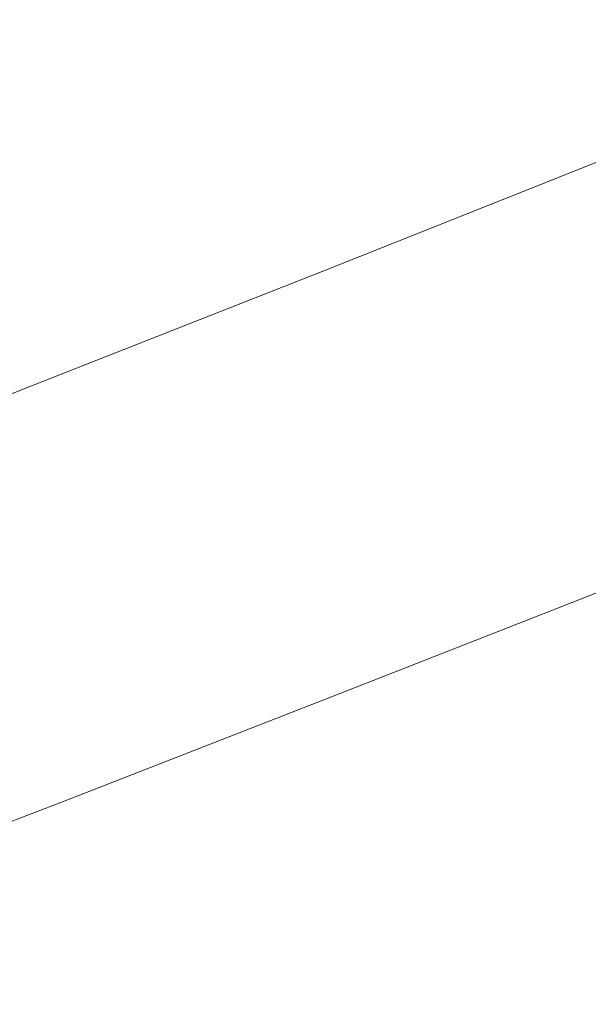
# Model space of a CAD drawing. Extents: x 1620613 to 1693141, y 557269 to 607790.
# Tile 77 of 256: x 1620783.53 to 1620784.97, y 607291.72 to 607294.2. Entities that reach past the tile are written whole.
import ezdxf

# ---------------------------------------------------------------- set-up
doc = ezdxf.new("R2010")
doc.units = 0
doc.header["$LTSCALE"] = 10
doc.header["$MEASUREMENT"] = 0
doc.linetypes.add('DGN Style 2', pattern=[7.346996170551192, 4.408197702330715, -2.938798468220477])
doc.linetypes.add('DGN Style 3', pattern=[10.28579463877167, 7.346996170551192, -2.938798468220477])
doc.layers.add('DT_X_Contour_Minor', color=136, linetype='DGN Style 3', lineweight=0)
doc.layers.add('SV_X_Top_of_Bank', color=97, linetype='DGN Style 2', lineweight=0)

# ---------------------------------------------------------------- blocks, each defined once
blk = doc.blocks.new('*U1004')
at = {"layer": 'DT_X_Contour_Minor', "transparency": 33554559, "flags": 128}
for points, elevation in [([(-12.97496903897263, 53.37573901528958), (-18.23852390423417, 49.62931276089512), (-19.27099995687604, 48.89497000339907), (-20.11261888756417, 48.29755298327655), (-20.76338069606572, 47.83706170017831), (-21.22328538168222, 47.51349615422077), (-22.19522171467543, 46.83322234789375), (-22.74166912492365, 46.39068553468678), (-23.65205910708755, 45.57328044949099), (-24.92639166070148, 44.38100709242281), (-26.56466678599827, 42.81386546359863), (-31.41865721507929, 38.13499675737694), (-33.06481164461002, 36.56212443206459), (-34.36278211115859, 35.35265898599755), (-35.31256861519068, 34.50660041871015), (-35.91417115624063, 34.02394873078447), (-37.05419931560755, 33.22142006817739), (-37.44686802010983, 32.9528959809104), (-37.76985301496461, 32.7492202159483), (-38.02315429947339, 32.6103927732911), (-38.20677187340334, 32.53641365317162), (-38.60350712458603, 32.42560042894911), (-38.78020298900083, 32.35138943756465), (-39.0127391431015, 32.21186638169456), (-39.30111558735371, 32.00703126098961), (-39.64533232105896, 31.73688407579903), (-40.63769733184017, 30.92940882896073), (-41.02660875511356, 30.65951587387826), (-41.44906926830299, 30.45544344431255), (-41.90507887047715, 30.31719153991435), (-42.39463756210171, 30.24476016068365), (-43.74485952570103, 30.13937051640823), (-44.25464801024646, 30.10434035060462), (-44.7713469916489, 30.07829208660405), (-45.2949564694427, 30.06122572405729), (-45.82547644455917, 30.05314126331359), (-48.31736081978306, 30.03637154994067), (-50.71730723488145, 29.00671070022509), (-51.34218582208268, 28.73839608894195), (-52.18827312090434, 28.37473547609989), (-53.25556913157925, 27.91572886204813), (-54.54407385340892, 27.36137624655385), (-58.27503139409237, 25.75597460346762), (-59.63144519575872, 25.16984402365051), (-60.90246844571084, 24.61550351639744), (-62.08810114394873, 24.09295308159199), (-63.18834329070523, 23.60219271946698), (-66.00846827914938, 22.33588518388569), (-67.12218662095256, 21.83661336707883), (-68.34824790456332, 21.28852856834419), (-69.68665212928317, 20.6916307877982), (-71.13739929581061, 20.04592002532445), (-75.15584899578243, 18.25894068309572), (-76.6348157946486, 17.60056028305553), (-78.05787891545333, 16.96565358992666), (-79.42503835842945, 16.35422060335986), (-80.73629412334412, 15.7662613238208), (-84.15843792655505, 14.22966818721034), (-85.416614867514, 13.66403341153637), (-86.62453783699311, 13.11957393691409), (-87.78220683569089, 12.59628976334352), (-88.88962186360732, 12.09418089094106), (-91.77572330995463, 10.78345763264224), (-92.85674899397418, 10.29300645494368), (-93.93524996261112, 9.804695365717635), (-95.01122621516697, 9.31852436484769), (-96.08467775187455, 8.83449345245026), (-98.94384889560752, 7.546597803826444), (-99.9229301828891, 7.105634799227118), (-100.7157956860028, 6.74866752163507), (-101.32244540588, 6.475695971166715), (-101.7428793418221, 6.286720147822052), (-102.6157487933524, 5.894778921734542), (-102.9645121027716, 5.736403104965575), (-103.3561499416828, 5.555231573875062), (-103.7906623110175, 5.351264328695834), (-104.2680492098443, 5.124501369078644), (-105.5982469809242, 4.489405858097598), (-106.0508482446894, 4.273533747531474), (-106.4110037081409, 4.102239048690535), (-106.6787133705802, 3.975521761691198), (-106.8539772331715, 3.893381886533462), (-107.1980864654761, 3.7337787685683), (-107.3863440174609, 3.647221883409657), (-107.6930347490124, 3.507253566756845), (-108.1181586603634, 3.313873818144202), (-108.661715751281, 3.067082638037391), (-110.7965216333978, 2.098481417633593), (-111.1732024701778, 1.927646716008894), (-111.399154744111, 1.825253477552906), (-111.4743784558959, 1.791301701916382), (-111.4740036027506, 1.792018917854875), (-111.47424429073, 1.79208132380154), (-111.4752474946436, 1.791730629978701), (-111.4770132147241, 1.790966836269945), (-111.4898997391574, 1.784883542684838), (-111.4918796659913, 1.783998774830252), (-111.4932398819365, 1.783446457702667), (-111.4939803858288, 1.783226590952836), (-111.4951287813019, 1.783083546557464), (-111.4958629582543, 1.782857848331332), (-111.4972041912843, 1.782288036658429), (-111.4991524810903, 1.781374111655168), (-111.5017078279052, 1.780116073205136), (-111.5093314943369, 1.776302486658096), (-111.5127833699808, 1.774572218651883), (-111.5174212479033, 1.772241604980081), (-111.523245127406, 1.76931064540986), (-111.5302550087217, 1.765779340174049), (-111.5657351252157, 1.747899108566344), (-111.6409026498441, 1.582705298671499), (-111.7199048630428, 1.406909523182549), (-111.9246968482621, 0.9503195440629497), (-112.2552786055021, 0.2129353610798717), (-112.7116501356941, -0.8052430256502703), (-114.0963605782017, -3.894777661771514), (-114.6758191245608, -5.047626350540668), (-115.3756619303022, -6.189021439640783), (-116.1958889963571, -7.318962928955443), (-117.13650032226, -8.43745081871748), (-119.8053095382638, -11.40481372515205), (-120.6890922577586, -12.38773940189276), (-121.3388335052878, -13.11099425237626), (-121.7545332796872, -13.57457827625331), (-121.936191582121, -13.77849147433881), (-122.1085584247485, -13.97603223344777), (-122.1659047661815, -14.04122878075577), (-122.208668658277, -14.08866285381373), (-122.2368501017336, -14.11833445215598), (-122.2504490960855, -14.13024357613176), (-122.2672698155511, -14.13831794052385), (-122.5394817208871, -14.30356690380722), (-123.3435018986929, -14.79325802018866), (-124.6793303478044, -15.60739128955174), (-126.5469670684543, -16.74596671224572), (-132.2364093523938, -20.21475737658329), (-134.105265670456, -21.35392835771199), (-135.4447529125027, -22.1698483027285), (-136.2548710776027, -22.6625172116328), (-136.535620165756, -22.83193508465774), (-136.5784589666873, -22.85271469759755), (-136.9735989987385, -23.04533367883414), (-138.1268899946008, -23.60760591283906), (-140.0383319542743, -24.53953139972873), (-142.7079248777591, -25.84111013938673), (-150.8377072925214, -29.80485778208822), (-153.553987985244, -31.12529474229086), (-155.6054932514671, -32.11379489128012), (-156.9922230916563, -32.77035822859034), (-157.7141775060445, -33.09498475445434), (-158.7530220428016, -33.51807307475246), (-159.1169006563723, -33.66791115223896), (-159.429403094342, -33.80010914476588), (-159.6905293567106, -33.914667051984), (-159.900279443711, -34.01158487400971), (-160.3911114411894, -34.24651228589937), (-160.6043641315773, -34.31711445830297), (-160.875998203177, -34.35272541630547), (-161.2060136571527, -34.35334516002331), (-161.5944104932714, -34.31897368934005), (-162.7079772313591, -34.18066148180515), (-163.2592593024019, -34.23995228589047), (-164.0779304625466, -34.5215588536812), (-165.1639907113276, -35.02548118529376), (-166.5174400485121, -35.75171928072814), (-170.4831570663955, -37.98477522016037), (-171.9733739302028, -38.79770512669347), (-173.4697367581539, -39.56170289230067), (-174.9722455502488, -40.27676851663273), (-176.4809003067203, -40.94290199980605), (-180.5121742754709, -42.65401510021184), (-181.9454305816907, -43.25916436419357), (-183.2217440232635, -43.79127733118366), (-184.3411146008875, -44.25035400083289), (-185.3035423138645, -44.63639437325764), (-187.6607590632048, -45.56845363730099), (-188.439663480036, -45.87757573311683), (-189.0084641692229, -46.10589757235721), (-189.3671611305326, -46.25341915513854), (-189.5157543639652, -46.32014048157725), (-189.6318646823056, -46.39033034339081), (-189.947246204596, -46.58210706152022), (-190.8063080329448, -47.10479481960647), (-192.2090501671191, -47.95839361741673), (-194.1554726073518, -49.14290345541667), (-200.070839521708, -52.74281107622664), (-202.0672929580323, -53.95756140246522), (-203.620128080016, -54.90188166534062), (-204.7293448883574, -55.57577186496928), (-205.3949433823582, -55.97923200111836), (-206.5783816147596, -56.69455228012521), (-207.1627002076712, -57.0351443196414), (-208.0280773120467, -57.52043022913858), (-209.1745129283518, -58.15041000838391), (-210.602007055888, -58.92508365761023), (-217.9194495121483, -62.87784638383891), (-219.0398206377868, -63.30538070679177), (-219.2505596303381, -63.38580907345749), (-219.4026175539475, -63.44386517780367), (-219.4959944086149, -63.4795490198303), (-219.5306901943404, -63.49286059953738), (-219.5449708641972, -63.49852846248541), (-219.9455073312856, -63.65250679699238), (-221.1364062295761, -64.11019090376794), (-223.1176675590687, -64.87158078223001), (-225.8892913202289, -65.93667643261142), (-234.3341045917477, -69.18187252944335), (-237.1589949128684, -70.26825595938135), (-239.3000559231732, -71.09350917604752), (-240.7572876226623, -71.65763217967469), (-241.5306900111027, -71.96062497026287), (-242.6813239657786, -72.4204321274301), (-243.1614611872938, -72.6108825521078), (-243.7388973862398, -72.8373784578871), (-244.4136325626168, -73.09991984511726), (-245.1856667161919, -73.39850671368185), (-247.3741564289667, -74.24279900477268), (-248.1301286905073, -74.5302451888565), (-248.7566781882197, -74.75936452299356), (-249.2538049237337, -74.9301570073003), (-249.621508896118, -75.04262264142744), (-250.4294891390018, -75.2647618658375), (-250.7628191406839, -75.3474297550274), (-251.1568239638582, -75.42882900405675), (-251.6115036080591, -75.50895961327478), (-252.1268580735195, -75.58782158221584), (-253.5820364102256, -75.79642864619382), (-253.8311110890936, -75.9429288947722), (-253.486951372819, -76.22597434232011), (-252.5495572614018, -76.64556498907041), (-251.0189287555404, -77.20170083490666), (-246.146273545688, -78.86679002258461), (-244.4649413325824, -79.35867311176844), (-243.0754360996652, -79.58550548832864), (-241.9777578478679, -79.54728715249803), (-241.1719065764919, -79.2440181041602), (-239.4120724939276, -78.08189969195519), (-238.3887614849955, -77.9497620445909), (-236.63870402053, -78.42493791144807), (-234.1619001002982, -79.50742729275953), (-230.958349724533, -81.19723018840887), (-221.4465534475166, -86.51312259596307), (-218.2689537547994, -88.2483904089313), (-215.870001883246, -89.46727454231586), (-214.2496978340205, -90.16977499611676), (-213.4080416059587, -90.35589177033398), (-212.2018220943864, -90.16369159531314), (-211.7173712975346, -90.05016763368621), (-211.1686835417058, -89.85374587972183), (-210.5557588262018, -89.5744263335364), (-209.8785971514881, -89.2122089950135), (-207.9871834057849, -88.13576570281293), (-207.2598276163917, -87.73568616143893), (-206.4963205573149, -87.3427800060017), (-205.6966622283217, -86.95704723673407), (-204.8608526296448, -86.57848785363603), (-202.5838253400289, -85.5785606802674), (-201.6978803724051, -85.19815493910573), (-200.7478159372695, -84.80688309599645), (-199.7336320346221, -84.40474515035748), (-198.6553286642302, -83.99174110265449), (-195.6943603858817, -82.8759088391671), (-194.6341527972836, -82.46128209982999), (-193.6742562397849, -82.05427607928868), (-192.8146707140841, -81.65489077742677), (-192.0553962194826, -81.26312619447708), (-190.164412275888, -80.22858159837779), (-189.4299198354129, -79.8490462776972), (-188.6446804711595, -79.48634876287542), (-187.8086941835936, -79.14048905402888), (-186.9219609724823, -78.81146715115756), (-184.489676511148, -77.95652581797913), (-183.6682467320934, -77.66674950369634), (-183.0281707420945, -77.43862656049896), (-182.5694485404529, -77.27215698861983), (-182.2920801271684, -77.16734078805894), (-181.7942360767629, -76.97003541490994), (-181.4727164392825, -76.8460657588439), (-180.8815405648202, -76.62213582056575), (-180.020708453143, -76.29824559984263), (-178.8902201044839, -75.87439509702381), (-175.5160428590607, -74.6108467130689), (-174.1374128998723, -74.0889399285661), (-172.5321559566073, -73.47088086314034), (-170.7002720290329, -72.75666951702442), (-168.6417611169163, -71.9463058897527), (-162.8502293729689, -69.65713317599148), (-160.9177755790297, -68.89397842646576), (-159.4640630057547, -68.32139371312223), (-158.4890916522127, -67.93937903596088), (-157.9928615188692, -67.74793439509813), (-157.3079027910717, -67.49150873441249), (-156.9997807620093, -67.3549183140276), (-156.5891337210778, -67.13746629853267), (-156.0759616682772, -66.83915268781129), (-155.4602646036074, -66.45997748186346), (-153.681705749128, -65.34102813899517), (-152.9905622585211, -64.92661636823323), (-152.2510509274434, -64.52259306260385), (-151.4631717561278, -64.12895822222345), (-150.6269247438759, -63.74571184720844), (-148.3324422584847, -62.73757280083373), (-147.3215041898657, -62.30315822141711), (-146.0095518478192, -61.75601876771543), (-144.396585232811, -61.09615443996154), (-142.4826043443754, -60.32356523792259), (-136.9773029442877, -58.1130275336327), (-135.0877443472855, -57.36494984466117), (-133.5480446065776, -56.7786200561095), (-132.3582037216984, -56.35403816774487), (-131.5182216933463, -56.09120417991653), (-129.7447480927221, -55.60597741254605), (-129.1324703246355, -55.42479296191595), (-128.6257422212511, -55.24515968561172), (-128.2245637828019, -55.06707758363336), (-127.9289350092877, -54.89054665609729), (-127.281324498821, -54.42186574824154), (-127.0331768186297, -54.27186610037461), (-126.774441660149, -54.17337783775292), (-126.5051190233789, -54.12640096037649), (-126.2252089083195, -54.1309354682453), (-125.4646652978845, -54.21170933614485), (-125.184771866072, -54.25412879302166), (-124.9154992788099, -54.32080676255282), (-124.6568475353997, -54.41174324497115), (-124.4088166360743, -54.52693824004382), (-123.2761210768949, -55.12111808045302), (-120.9683138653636, -54.07985642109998), (-120.5213954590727, -53.87953848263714), (-120.1697004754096, -53.72483966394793), (-119.9132289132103, -53.61575996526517), (-119.7519807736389, -53.55229938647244), (-119.448950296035, -53.44389666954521), (-119.3324112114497, -53.39908423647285), (-119.2100668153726, -53.34594897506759), (-119.0819171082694, -53.28449088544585), (-118.9479620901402, -53.21470996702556), (-118.5830082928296, -53.01753041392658), (-118.4615150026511, -52.95206241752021), (-118.3707504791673, -52.90354309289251), (-118.310714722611, -52.87197244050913), (-118.2814077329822, -52.85735045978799), (-118.2442274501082, -52.84095674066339), (-118.2223975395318, -52.83138939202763), (-118.1847930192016, -52.81498263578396), (-118.1314138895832, -52.79173647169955), (-118.0622601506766, -52.76165089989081), (-117.8568173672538, -52.67230349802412), (-117.7893088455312, -52.64283211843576), (-117.7408653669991, -52.62142853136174), (-117.7114869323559, -52.60809273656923), (-117.7011735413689, -52.60282473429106), (-117.6990912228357, -52.59953378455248), (-117.6219161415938, -52.56608089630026), (-117.3919526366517, -52.46819044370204), (-117.0092007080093, -52.30586242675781), (-116.4736603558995, -52.07909684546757), (-114.8418348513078, -51.38847187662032), (-114.2584243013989, -51.13975300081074), (-113.7320617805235, -50.91156510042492), (-113.2627472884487, -50.70390817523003), (-112.8504808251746, -50.51678222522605), (-111.827167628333, -50.04515432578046), (-111.4299765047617, -49.86301165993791), (-111.0058880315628, -49.67030458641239), (-110.554902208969, -49.46703310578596), (-110.0770190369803, -49.25319721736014), (-108.7668007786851, -48.66888230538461), (-108.1837557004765, -48.40975003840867), (-107.4172841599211, -48.07058942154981), (-106.4673861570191, -47.65140045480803), (-105.3340616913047, -47.1521831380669), (-102.0672944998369, -45.7142324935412), (-100.8118101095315, -45.16053824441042), (-99.49543233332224, -44.57791848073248), (-98.11816117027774, -43.96637320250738), (-96.6799966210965, -43.32590240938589), (-92.76369997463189, -41.5794129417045), (-91.26805140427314, -40.91111520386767), (-89.7183281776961, -40.21608909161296), (-88.11453029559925, -39.49433460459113), (-86.45665775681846, -38.74585174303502), (-81.96356477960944, -36.71425961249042), (-80.376238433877, -35.99667696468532), (-78.98407913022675, -35.36762311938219), (-77.78708686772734, -34.82709807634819), (-76.78526164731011, -34.37510183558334), (-74.37395044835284, -33.28781693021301), (-73.40075753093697, -32.84989111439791), (-72.28966217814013, -32.35157734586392), (-71.0406643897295, -31.79287562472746), (-69.65376416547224, -31.17378595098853), (-65.77149365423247, -29.44236288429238), (-64.39948722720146, -28.82964148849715), (-63.19517082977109, -28.29004460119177), (-62.15854446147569, -27.82357222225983), (-61.28960812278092, -27.43022435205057), (-59.19603125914, -26.4787960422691), (-58.48592494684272, -26.15550063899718), (-57.92578865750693, -25.89918566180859), (-57.5156223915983, -25.70985111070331), (-57.25542614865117, -25.58749698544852), (-56.76152953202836, -25.35052655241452), (-56.57630622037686, -25.26119396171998), (-56.39105874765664, -25.1709240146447), (-56.20578711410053, -25.07971671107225), (-56.02049131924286, -24.98757205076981), (-55.52633698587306, -24.74060314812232), (-55.30042485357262, -24.63030785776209), (-54.99330420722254, -24.48464866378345), (-54.60497504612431, -24.30362556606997), (-54.13543737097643, -24.08723856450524), (-52.77505888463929, -23.46305468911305), (-52.32862941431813, -23.25845270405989), (-52.00962486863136, -23.11278465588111), (-51.81804524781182, -23.02605054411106), (-51.75389055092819, -22.99825036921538), (-51.7527112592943, -23.00269515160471), (-51.74679713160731, -23.0014682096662), (-51.72993921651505, -22.99445379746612), (-51.70213751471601, -22.98165191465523), (-51.66339202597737, -22.96306256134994), (-51.54547900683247, -22.90577432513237), (-51.4807063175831, -22.87435065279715), (-51.37482301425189, -22.82304581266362), (-51.22782909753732, -22.75185980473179), (-51.03972456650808, -22.66079262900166), (-50.06597865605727, -22.18942308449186), (-49.91738080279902, -19.29318748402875), (-49.7747274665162, -18.57272255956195), (-49.41045225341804, -17.65257161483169), (-48.82455516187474, -16.53273464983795), (-48.01703619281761, -15.21321166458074), (-45.56815643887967, -11.42823567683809), (-44.5813649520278, -10.10869638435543), (-43.4576503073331, -8.988810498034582), (-42.19701250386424, -8.068578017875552), (-40.79945154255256, -7.347998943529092), (-36.8900581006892, -5.692659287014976), (-35.57871418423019, -5.137401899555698), (-34.57672751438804, -4.713134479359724), (-33.88409809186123, -4.419857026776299), (-33.50082591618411, -4.257569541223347), (-32.89124311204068, -3.999456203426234), (-32.47245559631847, -3.751525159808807), (-31.67328015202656, -3.201317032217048), (-30.49371677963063, -2.348831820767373), (-28.93376547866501, -1.194069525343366), (-24.26671143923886, 2.288332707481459), (-22.57535403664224, 3.526794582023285), (-21.00157235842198, 4.630378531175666), (-19.54536640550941, 5.599084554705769), (-18.20673617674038, 6.432912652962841), (-14.79382320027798, 8.476617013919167), (-13.65435439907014, 9.162094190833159), (-12.79563272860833, 9.68574745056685), (-12.21765818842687, 10.04757679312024), (-11.9204307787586, 10.24758221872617), (-11.50215386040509, 10.5651647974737), (-11.15945073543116, 10.78888552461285), (-10.4450490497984, 11.22186077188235), (-9.358948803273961, 11.86409053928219), (-7.901149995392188, 12.71557482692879), (-3.518088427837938, 15.26520562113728), (-1.963884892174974, 16.17127600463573), (-0.5885704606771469, 16.97726405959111), (0.6078548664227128, 17.683169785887), (1.625391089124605, 18.28899318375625), (4.100302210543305, 19.77107914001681), (5.143483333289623, 20.40318336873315), (6.416843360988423, 21.18793158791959), (7.920382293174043, 22.12532379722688), (9.654100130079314, 23.21535999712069), (14.58425290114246, 26.32564851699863), (16.28994077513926, 27.41252801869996), (17.70938981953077, 28.34045013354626), (18.84260003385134, 29.10941486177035), (19.68957141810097, 29.71942220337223), (21.56651000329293, 31.13416526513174), (22.22825845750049, 31.49463311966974), (22.80579988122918, 31.51497938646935), (23.29913427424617, 31.19520406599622), (23.70826163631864, 30.5353071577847), (25.42103958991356, 26.66217121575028)], -0.1999585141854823), ([(-15.21616715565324, 53.13950447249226), (-19.81874134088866, 49.86354265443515), (-20.72156229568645, 49.22141635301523), (-21.45749336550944, 48.69902108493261), (-22.02653455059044, 48.29635685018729), (-22.42868585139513, 48.01342364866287), (-23.27856947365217, 47.41857648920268), (-23.80416834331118, 46.98556298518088), (-24.74355223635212, 46.13265784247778), (-26.09672115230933, 44.85986106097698), (-27.86367509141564, 43.16717264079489), (-33.12726562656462, 38.09348133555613), (-34.87997650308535, 36.41065848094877), (-36.19041623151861, 35.16745839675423), (-37.05858481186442, 34.36388108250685), (-37.48448224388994, 33.99992653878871), (-38.03051386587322, 33.61554478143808), (-38.21858775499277, 33.48693160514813), (-38.37328570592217, 33.38937839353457), (-38.49460771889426, 33.32288514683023), (-38.5825537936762, 33.28745186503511), (-38.77257540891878, 33.23437640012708), (-38.88521126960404, 33.17604471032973), (-39.08060264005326, 33.04085623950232), (-39.3587495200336, 32.82881098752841), (-39.71965190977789, 32.53990895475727), (-40.79239896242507, 31.66702782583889), (-41.21281239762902, 31.37527341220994), (-41.66949241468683, 31.15467101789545), (-42.16243901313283, 31.00522064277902), (-42.6916521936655, 30.92692228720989), (-44.15124278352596, 30.8129960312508), (-44.65910627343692, 30.77541925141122), (-45.08800380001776, 30.74813360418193), (-45.43793536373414, 30.73113908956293), (-45.7089009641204, 30.72443570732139), (-46.78915318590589, 30.71716589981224), (-50.25550565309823, 29.22997960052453), (-51.06818505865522, 28.88110715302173), (-52.02064364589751, 28.47185536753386), (-53.11288141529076, 28.00222424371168), (-54.34489836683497, 27.47221378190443), (-57.81664914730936, 25.97834676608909), (-59.108489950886, 25.4196177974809), (-60.38019927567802, 24.86383115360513), (-61.63177712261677, 24.31098683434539), (-62.86322349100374, 23.76108483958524), (-66.12023850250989, 22.29860262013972), (-67.36429721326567, 21.74074830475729), (-68.65371208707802, 21.16404702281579), (-69.9884831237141, 20.56849877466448), (-71.36861032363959, 19.95410356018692), (-75.10942440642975, 18.29058703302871), (-76.51567851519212, 17.66446206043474), (-77.92883027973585, 17.03372453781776), (-79.34887969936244, 16.39837446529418), (-80.77582677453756, 15.75841184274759), (-84.59021584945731, 14.04569478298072), (-85.96780275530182, 13.42649090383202), (-87.23977166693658, 12.8534170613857), (-88.40612258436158, 12.32647325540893), (-89.46685550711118, 11.84565948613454), (-92.15465264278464, 10.62499615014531), (-93.16140094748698, 10.16824392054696), (-94.16579800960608, 9.713484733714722), (-95.16784382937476, 9.260718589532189), (-96.16753840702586, 8.809945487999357), (-98.83025562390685, 7.610541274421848), (-99.75191201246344, 7.19545492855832), (-100.5198432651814, 6.84974905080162), (-101.1340493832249, 6.573423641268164), (-101.5945303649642, 6.366478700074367), (-102.6175128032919, 5.907132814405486), (-103.011255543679, 5.728681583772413), (-103.425246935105, 5.537837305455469), (-103.8594869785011, 5.334599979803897), (-104.3139756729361, 5.1189696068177), (-105.5529437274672, 4.527431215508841), (-105.9805033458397, 4.32358178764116), (-106.3339561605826, 4.1556872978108), (-106.613302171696, 4.023747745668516), (-106.818541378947, 3.927763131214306), (-107.2670368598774, 3.719744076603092), (-107.4843943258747, 3.619638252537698), (-107.8000951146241, 3.475335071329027), (-108.2141392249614, 3.286834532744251), (-108.7265266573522, 3.054136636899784), (-110.2240175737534, 2.374679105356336), (-110.7152033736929, 2.152073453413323), (-111.0656425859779, 1.993849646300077), (-111.2753352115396, 1.900007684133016), (-111.3442812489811, 1.870547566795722), (-111.3404752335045, 1.87782971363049), (-111.3429190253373, 1.878463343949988), (-111.3531049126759, 1.874902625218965), (-111.371032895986, 1.867147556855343), (-111.3967029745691, 1.855198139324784), (-111.4754793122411, 1.817740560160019), (-111.5018743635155, 1.805381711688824), (-111.5219772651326, 1.796398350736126), (-111.5357880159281, 1.79079047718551), (-111.5433066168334, 1.788558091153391), (-111.5549666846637, 1.787105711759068), (-111.5624210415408, 1.784814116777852), (-111.5760390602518, 1.779028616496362), (-111.5958207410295, 1.769749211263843), (-111.6217660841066, 1.756975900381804), (-111.6991718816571, 1.718255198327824), (-111.7342200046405, 1.700687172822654), (-111.7813100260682, 1.677023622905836), (-111.8404419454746, 1.647264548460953), (-111.9116157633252, 1.611409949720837), (-112.2718580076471, 1.429865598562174), (-113.0350606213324, -0.2474059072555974), (-113.2177541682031, -0.6502334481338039), (-113.4387479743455, -1.13988542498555), (-113.6980420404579, -1.716361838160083), (-113.9956363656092, -2.379662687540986), (-114.8402882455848, -4.264230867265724), (-115.2146300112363, -4.99066763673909), (-115.7041663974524, -5.756551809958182), (-116.3088974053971, -6.561883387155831), (-117.0288230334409, -7.406662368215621), (-120.6572634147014, -11.44100822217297), (-121.7109238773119, -12.4702595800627), (-121.9242665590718, -12.67251216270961), (-122.1127258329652, -12.838162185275), (-122.2763016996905, -12.96720964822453), (-122.4149941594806, -13.0596545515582), (-122.7516628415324, -13.25737088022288), (-123.1181484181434, -13.47519358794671), (-123.9651036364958, -13.98037446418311), (-125.2925284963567, -14.77291350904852), (-127.1004229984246, -15.85281072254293), (-132.5621011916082, -19.11568085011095), (-134.3564604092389, -20.18775530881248), (-135.643279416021, -20.95682608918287), (-136.4225582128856, -21.4228931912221), (-136.6942967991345, -21.5859566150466), (-136.7422127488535, -21.61678750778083), (-136.7928334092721, -21.64935871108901), (-136.9087584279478, -21.72394915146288), (-137.0899878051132, -21.84055882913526), (-137.3365215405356, -21.99918774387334), (-138.0810173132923, -22.47822383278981), (-138.3978712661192, -22.6746115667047), (-138.790061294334, -22.90449770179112), (-139.2575873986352, -23.16788223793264), (-139.8004495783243, -23.46476517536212), (-142.5095905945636, -24.92838181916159), (-153.1870326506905, -30.13426355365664), (-155.2248335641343, -31.12493864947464), (-156.7621897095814, -31.86587176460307), (-157.7991010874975, -32.35706289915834), (-158.3355676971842, -32.59851205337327), (-159.0988856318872, -32.90938715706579), (-159.3740378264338, -33.02320973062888), (-159.6270059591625, -33.13152112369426), (-159.8577900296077, -33.23432133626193), (-160.0663900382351, -33.33161036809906), (-160.5930779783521, -33.58369954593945), (-160.8051329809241, -33.66154300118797), (-161.0462820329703, -33.70600648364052), (-161.3165251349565, -33.71708999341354), (-161.615862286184, -33.69479353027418), (-162.4528867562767, -33.59082966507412), (-162.9269289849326, -33.66899306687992), (-163.721287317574, -33.98145617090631), (-164.8359617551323, -34.52821897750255), (-166.2709522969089, -35.30928148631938), (-170.5246818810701, -37.7045144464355), (-172.1231266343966, -38.57648387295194), (-173.7281637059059, -39.39596743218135), (-175.339793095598, -40.16296512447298), (-176.9580148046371, -40.87747694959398), (-181.2820624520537, -42.71286066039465), (-182.7909117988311, -43.35069092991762), (-184.0744241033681, -43.88764395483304), (-185.1325993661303, -44.32371973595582), (-185.9654375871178, -44.65891827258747), (-187.8858901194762, -45.41827804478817), (-188.520472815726, -45.67012349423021), (-188.9838815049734, -45.85614001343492), (-189.2761161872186, -45.97632760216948), (-189.3971768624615, -46.0306862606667), (-189.4917733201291, -46.08787077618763), (-189.8211518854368, -46.28819430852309), (-190.7383402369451, -46.84627651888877), (-192.2433383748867, -47.76211740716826), (-194.3361462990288, -49.03571697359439), (-200.7007138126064, -52.90899405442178), (-202.8180694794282, -54.19743101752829), (-204.3967108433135, -55.15778409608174), (-205.4366379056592, -55.79005328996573), (-205.9378506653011, -56.09423859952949), (-206.5561322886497, -56.46795424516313), (-206.8614067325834, -56.64589492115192), (-207.3135188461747, -56.89943021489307), (-207.912468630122, -57.22856012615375), (-208.6582560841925, -57.63328465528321), (-212.4812187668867, -59.69838656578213), (-217.9525532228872, -61.78625121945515), (-218.9816974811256, -62.17902329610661), (-219.7242726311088, -62.46254038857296), (-220.1802786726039, -62.63680249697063), (-220.3497156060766, -62.70180962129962), (-220.4194552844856, -62.72948864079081), (-220.8007980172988, -62.87632058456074), (-221.8925214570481, -63.29605715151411), (-223.6946256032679, -63.98869834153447), (-226.2071104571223, -64.95424415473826), (-233.8542443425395, -67.8929058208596), (-236.4554405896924, -68.89391066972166), (-238.5236789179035, -69.69292896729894), (-240.0589593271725, -70.28996071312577), (-241.0612818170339, -70.68500590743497), (-243.0235312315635, -71.46914435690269), (-243.7578034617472, -71.7613185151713), (-244.4889330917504, -72.04973715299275), (-245.2169201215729, -72.33440027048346), (-245.9417645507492, -72.61530786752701), (-247.8704928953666, -73.35938743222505), (-248.5630352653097, -73.6199460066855), (-249.1941161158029, -73.8435620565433), (-249.7637354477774, -74.0302355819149), (-250.271893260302, -74.17996658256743), (-251.5450320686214, -74.52999255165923), (-252.0702619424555, -74.6602527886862), (-252.691097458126, -74.78851402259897), (-253.4075386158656, -74.91477625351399), (-254.2195854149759, -75.03903948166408), (-256.5125177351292, -75.36774275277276), (-256.9049860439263, -75.59858398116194), (-256.3626917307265, -76.04458021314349), (-254.8856347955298, -76.705731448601), (-252.4738152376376, -77.58203768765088), (-244.7959462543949, -80.20572766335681), (-242.204642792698, -81.01907846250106), (-240.1891341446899, -81.49136337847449), (-238.7494203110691, -81.62258241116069), (-237.8855012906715, -81.41273556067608), (-236.3494436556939, -80.39838944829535), (-235.4562545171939, -80.28305411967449), (-233.928730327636, -80.69780771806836), (-231.7668710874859, -81.64265024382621), (-228.9706767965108, -83.11758169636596), (-220.6683786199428, -87.75751747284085), (-217.8834685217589, -89.27032145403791), (-215.7554618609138, -90.32878156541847), (-214.2843586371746, -90.93289780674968), (-213.4701588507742, -91.08267017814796), (-212.174830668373, -90.87627134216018), (-211.6545913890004, -90.75436087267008), (-211.0653696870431, -90.54342859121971), (-210.4071655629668, -90.2434744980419), (-209.6799790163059, -89.85449859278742), (-207.6488383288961, -88.69853376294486), (-206.8963358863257, -88.28145190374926), (-206.1621840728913, -87.89717994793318), (-205.4463828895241, -87.54571789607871), (-204.7489323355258, -87.22706574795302), (-202.9135316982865, -86.42107322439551), (-202.161806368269, -86.10027413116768), (-201.2831808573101, -85.74237124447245), (-200.277655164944, -85.347364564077), (-199.1452292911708, -84.91525409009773), (-195.9562267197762, -83.71348776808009), (-194.8143689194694, -83.26692920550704), (-193.7805474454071, -82.82857825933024), (-192.8547622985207, -82.39843492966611), (-192.0370134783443, -81.97649921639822), (-190.0003983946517, -80.86228080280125), (-189.2093401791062, -80.45351616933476), (-188.3636268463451, -80.06288607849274), (-187.4632583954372, -79.69039053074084), (-186.5082348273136, -79.33602952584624), (-183.88863182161, -78.41524623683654), (-183.0039409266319, -78.10315325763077), (-182.3145704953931, -77.85746178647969), (-181.8205205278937, -77.67817182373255), (-181.5217910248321, -77.56528336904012), (-180.9856063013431, -77.35278283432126), (-180.6732185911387, -77.23195806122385), (-180.1381940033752, -77.02885914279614), (-179.3805325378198, -76.74348607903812), (-178.4002341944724, -76.37583887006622), (-175.4892561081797, -75.28574745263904), (-174.2415284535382, -74.81242216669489), (-172.6815790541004, -74.21001487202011), (-170.8094079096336, -73.47852556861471), (-168.6250150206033, -72.6179542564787), (-162.3836716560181, -70.15098807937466), (-160.3075015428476, -69.33094668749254), (-158.7599987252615, -68.72104714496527), (-157.7411632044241, -68.32128945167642), (-157.2509949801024, -68.131673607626), (-156.6487694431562, -67.906220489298), (-156.3778641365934, -67.78612823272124), (-156.0168173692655, -67.59494130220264), (-155.5656291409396, -67.33265969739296), (-155.0242994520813, -66.99928341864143), (-153.4605650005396, -66.01548710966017), (-152.8529017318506, -65.65113033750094), (-152.2027127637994, -65.29590725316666), (-151.5099980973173, -64.94981785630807), (-150.7747577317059, -64.61286214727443), (-148.7574158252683, -63.72649183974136), (-147.8165163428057, -63.32364140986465), (-146.5068243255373, -62.77986785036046), (-144.8283397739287, -62.09517116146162), (-142.7810626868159, -61.26955134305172), (-136.8299337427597, -58.88000098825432), (-134.7873558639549, -58.07134284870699), (-133.1229689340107, -57.4375311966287), (-131.8367729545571, -56.97856603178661), (-130.9287679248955, -56.69444735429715), (-129.0116757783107, -56.16992619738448), (-128.3709055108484, -55.98933264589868), (-127.8864138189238, -55.84094285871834), (-127.5582007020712, -55.72475683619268), (-127.3862661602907, -55.64077457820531), (-127.1361454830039, -55.45976024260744), (-127.0158877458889, -55.40442056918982), (-126.8427050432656, -55.37416230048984), (-126.6165973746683, -55.36898543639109), (-126.3375647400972, -55.38888997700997), (-125.5229110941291, -55.47541062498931), (-125.2490449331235, -55.50724031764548), (-125.0384366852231, -55.53783890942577), (-124.8910863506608, -55.56720640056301), (-124.8069939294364, -55.59534279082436), (-124.5621644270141, -55.72377337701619), (-121.6953630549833, -54.43029862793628), (-121.1401926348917, -54.18145993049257), (-120.7033105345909, -53.98929015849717), (-120.3847167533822, -53.85378931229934), (-120.1844112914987, -53.77495739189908), (-119.8079811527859, -53.64029750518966), (-119.6632141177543, -53.58463066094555), (-119.5112356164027, -53.51862504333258), (-119.3520456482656, -53.44228065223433), (-119.1856442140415, -53.35559748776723), (-118.732291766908, -53.11065735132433), (-118.5813705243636, -53.02933177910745), (-118.4686211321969, -52.96906016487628), (-118.394043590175, -52.92984250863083), (-118.3576378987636, -52.91167881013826), (-118.3114518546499, -52.8913142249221), (-118.2843343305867, -52.87942948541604), (-118.2376212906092, -52.8590487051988), (-118.1713127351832, -52.8301718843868), (-118.0854086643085, -52.79279902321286), (-117.8302037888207, -52.68181000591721), (-117.7463434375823, -52.64520010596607), (-117.6861660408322, -52.61861216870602), (-117.6496715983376, -52.60204619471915), (-117.6368601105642, -52.59550218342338), (-117.634273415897, -52.59141410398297), (-117.5621176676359, -52.55989399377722), (-117.3475904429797, -52.4683997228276), (-116.9906917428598, -52.31693129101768), (-116.4914215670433, -52.10548869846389), (-114.970205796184, -51.46167623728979), (-114.4185916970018, -51.22624495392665), (-113.9046612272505, -51.00281044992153), (-113.4284143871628, -50.79137272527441), (-112.9898511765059, -50.59193177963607), (-111.8705941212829, -50.07608496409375), (-111.4361631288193, -49.87686495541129), (-110.9723129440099, -49.66609004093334), (-110.479043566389, -49.44376022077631), (-109.9563549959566, -49.20987549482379), (-108.5232932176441, -48.57077635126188), (-107.9104807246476, -48.29830772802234), (-107.1468395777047, -47.96022621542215), (-106.2323697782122, -47.55653181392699), (-105.1670713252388, -47.08722452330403), (-102.1251705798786, -45.74825456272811), (-100.9267181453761, -45.21956756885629), (-99.6127864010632, -44.63773405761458), (-98.18337534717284, -44.00275402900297), (-96.63848498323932, -43.31462748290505), (-92.36480493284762, -41.40876133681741), (-90.7662950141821, -40.69468151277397), (-89.1760252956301, -39.98184164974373), (-87.59399577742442, -39.27024174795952), (-86.02020645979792, -38.55988180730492), (-81.83442187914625, -36.66724191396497), (-80.35566188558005, -35.99873885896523), (-79.05872034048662, -35.41270961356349), (-77.94359724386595, -34.90915417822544), (-77.01029259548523, -34.48807255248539), (-74.76390479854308, -33.47515329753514), (-73.82803864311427, -33.05414123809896), (-72.70523102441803, -32.55079450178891), (-71.39548194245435, -31.96511308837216), (-69.89879139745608, -31.29709699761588), (-65.65836132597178, -29.40594118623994), (-64.17550338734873, -28.7438384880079), (-62.90725212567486, -28.17589725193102), (-61.85360754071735, -27.70211747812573), (-61.01456963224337, -27.32249916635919), (-59.06327744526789, -26.43573228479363), (-58.40143171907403, -26.13440883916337), (-57.87936368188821, -25.89551366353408), (-57.49707333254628, -25.71904675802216), (-57.25456067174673, -25.60500812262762), (-56.79423049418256, -25.38414278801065), (-56.61580828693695, -25.29798916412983), (-56.42578929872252, -25.20517729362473), (-56.2241735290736, -25.1057071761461), (-56.01096097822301, -24.99957881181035), (-55.42693180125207, -24.70769217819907), (-55.17584401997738, -24.58463789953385), (-54.86060255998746, -24.43439003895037), (-54.48120742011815, -24.25694859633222), (-54.03765860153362, -24.05231357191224), (-52.76932351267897, -23.47036206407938), (-52.35306644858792, -23.27972813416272), (-52.05554657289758, -23.14428997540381), (-51.8767638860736, -23.0640475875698), (-51.81671838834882, -23.03900097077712), (-51.81491331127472, -23.04580435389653), (-51.80586088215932, -23.04392634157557), (-51.78005740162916, -23.03318976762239), (-51.73750286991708, -23.01359463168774), (-51.67819728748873, -22.98514093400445), (-51.49771433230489, -22.8974529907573), (-51.39857034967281, -22.84935450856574), (-51.23650061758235, -22.77082501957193), (-51.01150513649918, -22.66186452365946), (-50.72358390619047, -22.52247302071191), (-49.23312474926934, -21.80097365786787), (-49.14244847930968, -20.03365444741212), (-49.00203839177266, -19.51154287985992), (-48.6196693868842, -18.70263069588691), (-47.99534146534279, -17.6069178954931), (-47.12905462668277, -16.22440447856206), (-44.4963445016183, -12.15530121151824), (-43.46803317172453, -10.75049285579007), (-42.35763177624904, -9.587895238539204), (-41.16514031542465, -8.667508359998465), (-39.89055878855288, -7.989332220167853), (-36.38222129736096, -6.503810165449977), (-35.20540522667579, -6.00551539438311), (-34.30621013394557, -5.624772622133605), (-33.68463601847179, -5.361581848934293), (-33.34068288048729, -5.215943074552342), (-32.79363581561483, -4.984309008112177), (-32.37782533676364, -4.731976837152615), (-31.5406792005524, -4.148705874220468), (-30.2821974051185, -3.234496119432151), (-28.60237995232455, -1.989347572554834), (-23.56108586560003, 1.772300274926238), (-21.76660683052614, 3.090607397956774), (-20.1641402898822, 4.224292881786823), (-18.75368624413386, 5.173356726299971), (-17.53524469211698, 5.937798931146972), (-14.54208387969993, 7.730149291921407), (-13.53872524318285, 8.334381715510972), (-12.77351994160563, 8.802816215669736), (-12.24646797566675, 9.1354527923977), (-11.95756934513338, 9.332291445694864), (-11.50471077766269, 9.676130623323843), (-11.13367417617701, 9.918347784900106), (-10.3602082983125, 10.38711988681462), (-9.184313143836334, 11.08244692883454), (-7.605988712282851, 12.00432891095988), (-2.860551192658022, 14.76475411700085), (-1.204194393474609, 15.72995997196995), (0.2057978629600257, 16.5552586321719), (1.369425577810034, 17.24065009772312), (2.286688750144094, 17.78613436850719), (4.404237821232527, 19.05421616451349), (5.349744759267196, 19.62845602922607), (6.598103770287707, 20.40011427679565), (8.149314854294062, 21.36919090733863), (10.00337801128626, 22.5356859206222), (15.35134919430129, 25.90956379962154), (17.17177361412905, 27.06607961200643), (18.62206848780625, 28.00521863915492), (19.70223381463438, 28.72698088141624), (20.41226959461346, 29.23136633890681), (21.81219227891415, 30.28655851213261), (22.32136375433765, 30.52013040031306), (22.79893616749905, 30.42945193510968), (23.24490951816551, 30.01452311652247), (23.6592838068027, 29.27534394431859), (25.5192993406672, 25.06925698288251)], 0.2000414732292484)]:
    blk.add_lwpolyline(points, dxfattribs=dict(at, elevation=elevation))

msp = doc.modelspace()

# ---------------------------------------------------------------- linework, layer by layer
at = {"layer": 'SV_X_Top_of_Bank', "extrusion": (0.007114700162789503, -0.05176716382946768, 0.9986338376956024), "elevation": -18855.21206843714, "flags": 128}
msp.add_lwpolyline([(1688341.399474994, 380495.2335694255), (1688359.531308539, 380495.7043637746), (1688370.463455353, 380498.0725351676), (1688395.572580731, 380506.740670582), (1688420.940108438, 380511.7574321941), (1688444.138128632, 380518.355338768), (1688467.22231404, 380528.7305743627), (1688491.262317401, 380540.2151339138), (1688508.535586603, 380545.2887184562), (1688513.5223003, 380548.4010002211), (1688516.051220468, 380548.1495454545), (1688520.39603739, 380549.3039635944), (1688525.368929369, 380551.0706712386)], dxfattribs=at)
at = {"layer": 'SV_X_Top_of_Bank', "extrusion": (0.04489057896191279, -0.1067836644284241, 0.9932683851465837), "elevation": 8952.639644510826, "flags": 128}
msp.add_lwpolyline([(1729619.200279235, -67683.47041249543), (1729610.048117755, -67689.2494116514), (1729593.286163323, -67692.1110974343), (1729566.643396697, -67690.50938442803), (1729551.852254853, -67691.88192179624), (1729536.554039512, -67691.83763185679), (1729515.835796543, -67695.68964613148), (1729501.149706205, -67697.72199223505), (1729469.279658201, -67698.3224800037)], dxfattribs=at)

# ---------------------------------------------------------------- block references
at = {"layer": 'DT_X_Contour_Minor', "transparency": 33554559}
msp.add_blockref('*U1004', (1621028.060791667, 607365.3311666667, 1050.599958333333), dxfattribs=at)

doc.saveas('drawing.dxf')
